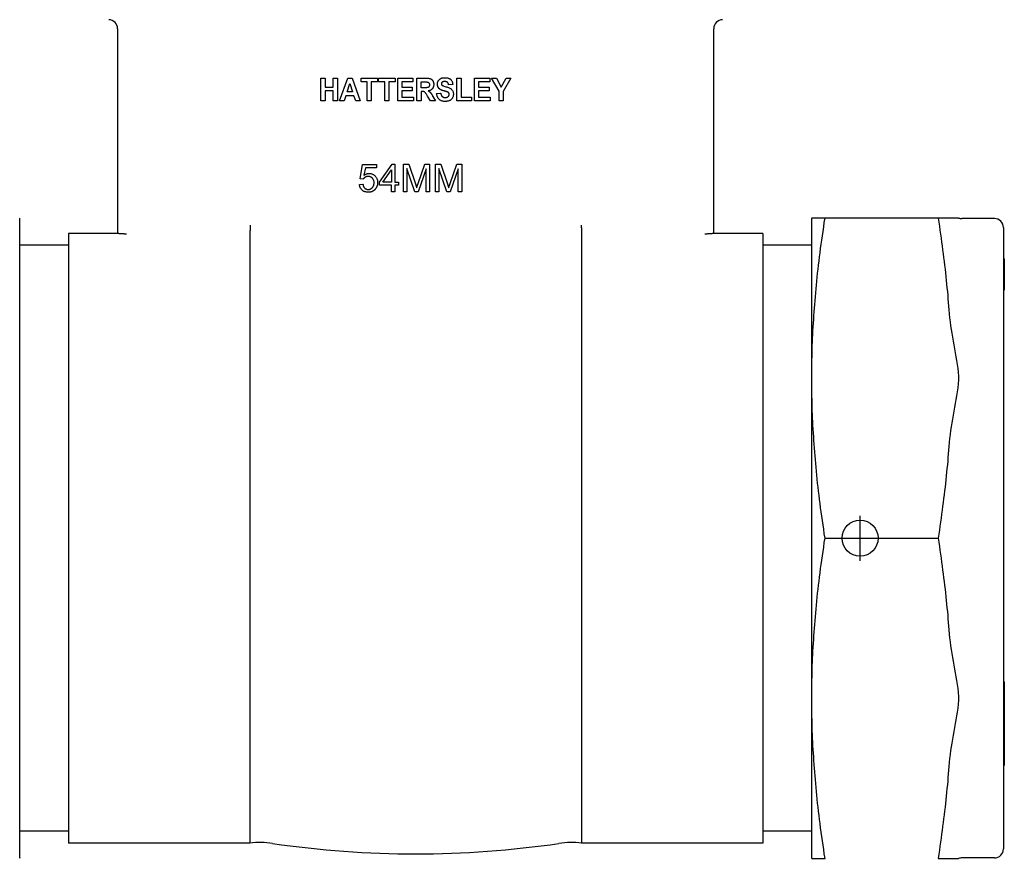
# Model space of a CAD drawing. Header units: millimetres. Extents: x 57 to 3778, y 24 to 492.
# Tile 2 of 16: x 246 to 355, y 173 to 266. Entities that reach past the tile are written whole.
import ezdxf

# ---------------------------------------------------------------- set-up
doc = ezdxf.new("R2010")
doc.units = ezdxf.units.MM
doc.layers.add('DETAIL', color=2, linetype='Continuous')
doc.layers.add('ORIGIN', color=6, linetype='Continuous')

msp = doc.modelspace()

# ---------------------------------------------------------------- linework, layer by layer
at = {"layer": 'DETAIL'}
for p, q in [((255.76, 266.45), (255.76, 266.45)), ((323.81, 266.45), (323.81, 266.45)), ((256.73, 265.45), (256.73, 243.67)), ((322.83, 243.67), (322.83, 265.45)), ((279.28, 257.44), (279.28, 259.98)), ((279.28, 259.98), (279.74, 259.98)), ((279.74, 259.98), (279.74, 258.98)), ((280.64, 259.98), (281.1, 259.98)), ((280.64, 258.98), (280.64, 259.98)), ((281.1, 259.98), (281.1, 257.44)), ((281.35, 257.44), (282.24, 259.98)), ((282.24, 259.98), (282.73, 259.98)), ((282.73, 259.98), (283.64, 257.44)), ((283.72, 259.98), (285.54, 259.98)), ((283.72, 259.55), (283.72, 259.98)), ((285.54, 259.98), (285.54, 259.55)), ((285.67, 259.98), (287.49, 259.98)), ((285.67, 259.55), (285.67, 259.98)), ((287.49, 259.98), (287.49, 259.55)), ((287.79, 257.44), (287.79, 259.98)), ((287.79, 259.98), (289.48, 259.98)), ((289.48, 259.98), (289.48, 259.55)), ((289.92, 257.44), (289.92, 259.98)), ((289.92, 259.98), (290.89, 259.98)), ((294.36, 257.44), (294.36, 259.96)), ((294.36, 259.96), (294.82, 259.96)), ((294.82, 259.96), (294.82, 257.87)), ((296.3, 257.44), (296.3, 259.98)), ((296.3, 259.98), (297.99, 259.98)), ((297.99, 259.98), (297.99, 259.55)), ((298.19, 259.98), (298.73, 259.98)), ((299.03, 258.51), (298.19, 259.98)), ((298.73, 259.98), (299.27, 258.97)), ((299.27, 258.97), (299.8, 259.98)), ((300.33, 259.98), (299.49, 258.5)), ((299.8, 259.98), (300.33, 259.98)), ((279.74, 258.98), (280.64, 258.98)), ((282.17, 258.45), (282.48, 259.39)), ((282.48, 259.39), (282.79, 258.45)), ((284.4, 259.55), (283.72, 259.55)), ((284.4, 257.44), (284.4, 259.55)), ((284.86, 259.55), (284.86, 257.44)), ((285.54, 259.55), (284.86, 259.55)), ((286.35, 259.55), (285.67, 259.55)), ((286.35, 257.44), (286.35, 259.55)), ((286.81, 259.55), (286.81, 257.44)), ((287.49, 259.55), (286.81, 259.55)), ((288.25, 259.55), (288.25, 258.99)), ((289.48, 259.55), (288.25, 259.55)), ((288.25, 258.99), (289.39, 258.99)), ((289.39, 258.99), (289.39, 258.56)), ((290.38, 259.55), (290.74, 259.55)), ((290.38, 258.91), (290.38, 259.55)), ((290.72, 258.91), (290.38, 258.91)), ((293.89, 259.25), (293.43, 259.23)), ((296.76, 259.55), (296.76, 258.99)), ((297.99, 259.55), (296.76, 259.55)), ((296.76, 258.99), (297.91, 258.99)), ((297.91, 258.99), (297.91, 258.56)), ((279.74, 258.55), (279.74, 257.44)), ((280.64, 258.55), (279.74, 258.55)), ((280.64, 257.44), (280.64, 258.55)), ((282.03, 258.02), (281.84, 257.44)), ((282.94, 258.02), (282.03, 258.02)), ((282.79, 258.45), (282.17, 258.45)), ((283.14, 257.44), (282.94, 258.02)), ((288.25, 258.56), (288.25, 257.87)), ((289.39, 258.56), (288.25, 258.56)), ((288.25, 257.87), (289.52, 257.87)), ((289.52, 257.87), (289.52, 257.44)), ((290.38, 258.5), (290.38, 257.44)), ((290.47, 258.5), (290.38, 258.5)), ((291.42, 257.44), (291.08, 257.99)), ((291.69, 257.94), (291.97, 257.44)), ((292.1, 258.27), (292.55, 258.32)), ((294.82, 257.87), (295.97, 257.87)), ((295.97, 257.87), (295.97, 257.44)), ((296.76, 258.56), (296.76, 257.87)), ((297.91, 258.56), (296.76, 258.56)), ((296.76, 257.87), (298.04, 257.87)), ((298.04, 257.87), (298.04, 257.44)), ((299.03, 257.44), (299.03, 258.51)), ((299.49, 258.5), (299.49, 257.44)), ((279.74, 257.44), (279.28, 257.44)), ((281.1, 257.44), (280.64, 257.44)), ((281.84, 257.44), (281.35, 257.44)), ((283.64, 257.44), (283.14, 257.44)), ((284.86, 257.44), (284.4, 257.44)), ((286.81, 257.44), (286.35, 257.44)), ((289.52, 257.44), (287.79, 257.44)), ((290.38, 257.44), (289.92, 257.44)), ((291.97, 257.44), (291.42, 257.44)), ((295.97, 257.44), (294.36, 257.44)), ((298.04, 257.44), (296.3, 257.44)), ((299.49, 257.44), (299.03, 257.44)), ((283.61, 248.81), (283.9, 250.38)), ((283.9, 250.38), (285.42, 250.38)), ((284.2, 250.02), (284.04, 249.21)), ((285.42, 250.02), (284.2, 250.02)), ((285.42, 250.38), (285.42, 250.02)), ((285.78, 248.45), (287.17, 250.42)), ((287.17, 250.42), (287.48, 250.42)), ((287.48, 250.42), (287.48, 248.45)), ((288.42, 247.37), (288.42, 250.42)), ((288.42, 250.42), (289.02, 250.42)), ((289.02, 250.42), (289.75, 248.26)), ((290.06, 248.3), (290.79, 250.42)), ((290.79, 250.42), (291.33, 250.42)), ((291.33, 250.42), (291.33, 247.37)), ((291.97, 247.37), (291.97, 250.42)), ((291.97, 250.42), (292.57, 250.42)), ((292.57, 250.42), (293.3, 248.26)), ((293.61, 248.3), (294.34, 250.42)), ((294.34, 250.42), (294.88, 250.42)), ((294.88, 250.42), (294.88, 247.37)), ((286.15, 248.45), (287.11, 249.82)), ((287.11, 249.82), (287.11, 248.45)), ((288.8, 249.97), (288.8, 247.37)), ((289.69, 247.37), (288.8, 249.97)), ((290.94, 249.92), (290.05, 247.37)), ((290.94, 247.37), (290.94, 249.92)), ((292.35, 249.97), (292.35, 247.37)), ((293.24, 247.37), (292.35, 249.97)), ((294.49, 249.92), (293.6, 247.37)), ((294.49, 247.37), (294.49, 249.92)), ((283.54, 248.17), (283.93, 248.2)), ((283.96, 248.77), (283.61, 248.81)), ((285.78, 248.1), (285.78, 248.45)), ((287.11, 248.1), (285.78, 248.1)), ((287.11, 248.45), (286.15, 248.45)), ((287.11, 247.37), (287.11, 248.1)), ((287.48, 248.45), (287.89, 248.45)), ((287.48, 248.1), (287.48, 247.37)), ((287.89, 248.1), (287.48, 248.1)), ((287.89, 248.45), (287.89, 248.1)), ((287.48, 247.37), (287.11, 247.37)), ((288.8, 247.37), (288.42, 247.37)), ((290.05, 247.37), (289.69, 247.37)), ((291.33, 247.37), (290.94, 247.37)), ((292.35, 247.37), (291.97, 247.37)), ((293.6, 247.37), (293.24, 247.37)), ((294.88, 247.37), (294.49, 247.37)), ((245.89, 244.41), (245.87, 244.45)), ((245.89, 173.5), (245.89, 244.41)), ((256.73, 243.67), (256.73, 242.75)), ((322.83, 242.75), (322.83, 243.67)), ((333.68, 244.41), (333.7, 244.45)), ((333.68, 244.41), (333.68, 173.5)), ((335.17, 244.45), (333.7, 244.45)), ((347.71, 244.45), (335.17, 244.45)), ((348.9, 244.45), (347.71, 244.45)), ((349.96, 244.45), (348.9, 244.45)), ((353.95, 244.4), (350.35, 244.4)), ((251.28, 242.75), (251.28, 175.15)), ((256.73, 242.75), (251.28, 242.75)), ((271.38, 242.67), (271.38, 175.15)), ((271.38, 242.67), (271.38, 242.67)), ((308.18, 242.67), (308.18, 175.15)), ((308.18, 242.67), (308.18, 242.67)), ((328.28, 242.75), (322.83, 242.75)), ((328.28, 242.75), (328.28, 175.15)), ((354.95, 243.4), (354.95, 174.5)), ((251.28, 241.45), (245.89, 241.45)), ((333.68, 241.45), (328.28, 241.45)), ((354.95, 239.92), (355.05, 239.92)), ((354.95, 239.85), (355.05, 239.85)), ((354.95, 239.74), (355.05, 239.74)), ((354.95, 239.7), (355.05, 239.7)), ((354.95, 239.67), (355.05, 239.67)), ((354.95, 239.52), (355.05, 239.52)), ((354.95, 239.48), (355.05, 239.48)), ((355.05, 239.85), (355.05, 239.92)), ((355.05, 239.74), (355.05, 239.85)), ((355.05, 239.7), (355.05, 239.74)), ((355.05, 239.67), (355.05, 239.7)), ((355.05, 239.52), (355.05, 239.67)), ((355.05, 239.48), (355.05, 239.52)), ((355.05, 238.59), (355.05, 239.48)), ((354.95, 238.59), (355.05, 238.59)), ((354.95, 238.24), (355.05, 238.24)), ((355.05, 238.24), (355.05, 238.59)), ((355.05, 236.49), (355.05, 238.24)), ((354.95, 236.49), (355.05, 236.49)), ((354.95, 236.48), (355.05, 236.48)), ((355.05, 236.48), (355.05, 236.49)), ((335.17, 208.95), (347.71, 208.95)), ((354.95, 193.03), (355.05, 193.03)), ((355.05, 191.2), (355.05, 193.03)), ((354.95, 191.2), (355.05, 191.2)), ((355.05, 190.78), (355.05, 191.2)), ((354.95, 190.78), (355.05, 190.78)), ((355.05, 189.4), (355.05, 190.78)), ((354.95, 189.4), (355.05, 189.4)), ((354.95, 188.93), (355.05, 188.93)), ((355.05, 188.93), (355.05, 189.4)), ((355.05, 188.62), (355.05, 188.93)), ((354.95, 188.62), (355.05, 188.62)), ((354.95, 188.23), (355.05, 188.23)), ((355.05, 188.23), (355.05, 188.62)), ((355.05, 186.98), (355.05, 188.23)), ((354.95, 186.98), (355.05, 186.98)), ((355.05, 186.55), (355.05, 186.98)), ((354.95, 186.55), (355.05, 186.55)), ((354.95, 185.99), (355.05, 185.99)), ((354.95, 185.79), (355.05, 185.79)), ((355.05, 185.99), (355.05, 186.55)), ((355.05, 185.79), (355.05, 185.99)), ((355.05, 184.99), (355.05, 185.79)), ((354.95, 184.97), (355.05, 184.97)), ((354.95, 184.69), (355.05, 184.69)), ((355.05, 184.97), (355.05, 184.99)), ((355.05, 184.69), (355.05, 184.97)), ((355.05, 183.8), (355.05, 184.69)), ((354.95, 183.8), (355.05, 183.8)), ((251.28, 176.45), (245.89, 176.45)), ((333.68, 176.45), (328.28, 176.45)), ((271.38, 175.15), (251.28, 175.15)), ((328.28, 175.15), (308.18, 175.15)), ((245.89, 173.5), (245.87, 173.45)), ((333.68, 173.5), (333.7, 173.45)), ((333.7, 173.45), (335.17, 173.45)), ((347.71, 173.45), (348.9, 173.45)), ((348.9, 173.45), (349.96, 173.45)), ((353.95, 173.5), (350.35, 173.5))]:
    msp.add_line(p, q, dxfattribs=at)
at = {"layer": 'DETAIL', "flags": 128}
for points in [[(290.89, 259.98), (290.97, 259.98), (291.06, 259.98), (291.13, 259.97), (291.2, 259.96), (291.27, 259.95), (291.32, 259.94), (291.37, 259.93), (291.42, 259.91), (291.46, 259.89), (291.5, 259.87), (291.53, 259.84), (291.57, 259.82), (291.6, 259.78), (291.63, 259.75), (291.66, 259.71), (291.68, 259.67), (291.71, 259.62), (291.73, 259.58), (291.74, 259.53), (291.76, 259.48), (291.77, 259.43), (291.78, 259.38), (291.78, 259.32), (291.78, 259.27)], [(292.19, 259.31), (292.19, 259.36), (292.19, 259.41), (292.2, 259.46), (292.21, 259.5), (292.22, 259.55), (292.24, 259.59), (292.26, 259.64), (292.29, 259.68), (292.31, 259.72), (292.34, 259.76), (292.37, 259.79), (292.41, 259.83), (292.44, 259.86), (292.48, 259.89), (292.52, 259.91), (292.57, 259.93), (292.62, 259.96), (292.67, 259.97), (292.72, 259.99), (292.77, 260), (292.83, 260.01), (292.89, 260.02), (292.95, 260.02), (293.02, 260.02)], [(293.02, 260.02), (293.09, 260.02), (293.16, 260.02), (293.22, 260.01), (293.28, 260), (293.34, 259.99), (293.4, 259.97), (293.45, 259.95), (293.5, 259.93), (293.54, 259.91), (293.59, 259.88), (293.63, 259.85), (293.67, 259.81), (293.7, 259.78), (293.73, 259.74), (293.76, 259.7), (293.79, 259.66), (293.81, 259.61), (293.83, 259.57), (293.85, 259.52), (293.86, 259.47), (293.88, 259.42), (293.88, 259.37), (293.89, 259.31), (293.89, 259.25)], [(291.31, 259.23), (291.31, 259.21), (291.3, 259.18), (291.3, 259.15), (291.3, 259.13), (291.29, 259.11), (291.28, 259.08), (291.27, 259.06), (291.26, 259.04), (291.25, 259.03), (291.24, 259.01), (291.22, 258.99), (291.21, 258.98), (291.19, 258.97), (291.17, 258.95), (291.15, 258.95), (291.13, 258.94), (291.11, 258.93), (291.07, 258.92), (291.03, 258.92), (290.99, 258.91), (290.93, 258.91), (290.87, 258.91), (290.8, 258.91), (290.72, 258.91)], [(290.74, 259.55), (290.76, 259.55), (290.78, 259.55), (290.8, 259.55), (290.82, 259.55), (290.84, 259.55), (290.86, 259.55), (290.88, 259.55), (290.9, 259.55), (290.92, 259.55), (290.93, 259.55), (290.95, 259.55), (290.96, 259.55), (290.97, 259.55), (290.99, 259.55), (291, 259.55), (291.01, 259.55), (291.02, 259.55), (291.03, 259.55), (291.04, 259.55), (291.05, 259.54), (291.06, 259.54), (291.06, 259.54), (291.07, 259.54), (291.07, 259.54)], [(291.07, 259.54), (291.09, 259.54), (291.11, 259.53), (291.13, 259.53), (291.14, 259.52), (291.16, 259.51), (291.17, 259.51), (291.19, 259.5), (291.2, 259.49), (291.21, 259.48), (291.22, 259.47), (291.23, 259.45), (291.25, 259.44), (291.26, 259.43), (291.26, 259.41), (291.27, 259.4), (291.28, 259.38), (291.29, 259.37), (291.29, 259.35), (291.3, 259.33), (291.3, 259.31), (291.3, 259.3), (291.31, 259.28), (291.31, 259.26), (291.31, 259.23)], [(291.78, 259.27), (291.78, 259.22), (291.78, 259.18), (291.77, 259.13), (291.77, 259.09), (291.76, 259.05), (291.75, 259.01), (291.73, 258.97), (291.72, 258.93), (291.7, 258.9), (291.68, 258.86), (291.66, 258.83), (291.63, 258.8), (291.61, 258.77), (291.58, 258.74), (291.55, 258.71), (291.52, 258.69), (291.48, 258.66), (291.44, 258.64), (291.41, 258.63), (291.37, 258.61), (291.32, 258.59), (291.28, 258.58), (291.23, 258.57), (291.18, 258.56)], [(292.4, 258.8), (292.38, 258.82), (292.36, 258.84), (292.35, 258.86), (292.33, 258.88), (292.32, 258.9), (292.31, 258.92), (292.29, 258.93), (292.28, 258.95), (292.27, 258.97), (292.26, 258.99), (292.25, 259.02), (292.24, 259.04), (292.23, 259.06), (292.22, 259.08), (292.22, 259.1), (292.21, 259.12), (292.2, 259.15), (292.2, 259.17), (292.2, 259.19), (292.19, 259.22), (292.19, 259.24), (292.19, 259.26), (292.19, 259.29), (292.19, 259.31)], [(292.92, 258.55), (292.89, 258.56), (292.86, 258.57), (292.83, 258.58), (292.8, 258.59), (292.77, 258.6), (292.75, 258.61), (292.72, 258.62), (292.69, 258.63), (292.67, 258.64), (292.65, 258.65), (292.62, 258.66), (292.6, 258.67), (292.58, 258.68), (292.56, 258.69), (292.54, 258.7), (292.52, 258.71), (292.5, 258.72), (292.49, 258.73), (292.47, 258.74), (292.45, 258.76), (292.44, 258.77), (292.42, 258.78), (292.41, 258.79), (292.4, 258.8)], [(292.7, 259.51), (292.7, 259.5), (292.69, 259.5), (292.68, 259.49), (292.68, 259.49), (292.67, 259.48), (292.67, 259.48), (292.66, 259.47), (292.66, 259.46), (292.66, 259.46), (292.65, 259.45), (292.65, 259.44), (292.65, 259.44), (292.64, 259.43), (292.64, 259.42), (292.64, 259.42), (292.64, 259.41), (292.63, 259.4), (292.63, 259.4), (292.63, 259.39), (292.63, 259.38), (292.63, 259.37), (292.63, 259.37), (292.63, 259.36), (292.63, 259.35)], [(292.63, 259.35), (292.63, 259.34), (292.63, 259.33), (292.63, 259.33), (292.63, 259.32), (292.63, 259.31), (292.63, 259.31), (292.63, 259.3), (292.64, 259.29), (292.64, 259.29), (292.64, 259.28), (292.64, 259.27), (292.64, 259.27), (292.65, 259.26), (292.65, 259.25), (292.65, 259.25), (292.66, 259.24), (292.66, 259.23), (292.67, 259.23), (292.67, 259.22), (292.67, 259.22), (292.68, 259.21), (292.68, 259.21), (292.69, 259.2), (292.7, 259.19)], [(293.01, 259.6), (293, 259.6), (292.98, 259.6), (292.97, 259.6), (292.95, 259.6), (292.93, 259.59), (292.92, 259.59), (292.91, 259.59), (292.89, 259.59), (292.88, 259.59), (292.86, 259.58), (292.85, 259.58), (292.84, 259.58), (292.82, 259.57), (292.81, 259.57), (292.8, 259.56), (292.79, 259.56), (292.77, 259.55), (292.76, 259.55), (292.75, 259.54), (292.74, 259.54), (292.73, 259.53), (292.72, 259.52), (292.71, 259.52), (292.7, 259.51)], [(292.7, 259.19), (292.73, 259.17), (292.78, 259.14), (292.85, 259.11), (292.92, 259.08), (293.01, 259.05), (293.12, 259.02), (293.23, 259), (293.32, 258.97), (293.41, 258.94), (293.49, 258.9), (293.56, 258.87), (293.62, 258.84), (293.67, 258.81), (293.72, 258.77), (293.76, 258.73), (293.8, 258.69), (293.84, 258.64), (293.87, 258.59), (293.9, 258.53), (293.92, 258.47), (293.94, 258.4), (293.95, 258.33), (293.96, 258.26), (293.96, 258.18)], [(293.43, 259.23), (293.43, 259.26), (293.42, 259.29), (293.41, 259.32), (293.41, 259.35), (293.4, 259.37), (293.39, 259.4), (293.38, 259.42), (293.36, 259.44), (293.35, 259.46), (293.34, 259.48), (293.32, 259.5), (293.31, 259.51), (293.29, 259.53), (293.27, 259.54), (293.25, 259.55), (293.23, 259.56), (293.21, 259.57), (293.18, 259.58), (293.16, 259.58), (293.13, 259.59), (293.11, 259.59), (293.08, 259.6), (293.05, 259.6), (293.01, 259.6)], [(291.08, 257.99), (291.04, 258.06), (291, 258.13), (290.97, 258.19), (290.93, 258.24), (290.91, 258.28), (290.88, 258.31), (290.86, 258.34), (290.84, 258.37), (290.82, 258.38), (290.81, 258.4), (290.79, 258.42), (290.77, 258.43), (290.76, 258.44), (290.74, 258.45), (290.72, 258.46), (290.7, 258.47), (290.68, 258.48), (290.66, 258.48), (290.63, 258.49), (290.61, 258.49), (290.58, 258.5), (290.54, 258.5), (290.51, 258.5), (290.47, 258.5)], [(291.18, 258.56), (291.21, 258.54), (291.23, 258.53), (291.25, 258.51), (291.28, 258.49), (291.3, 258.48), (291.32, 258.46), (291.34, 258.44), (291.36, 258.42), (291.38, 258.4), (291.39, 258.39), (291.41, 258.37), (291.43, 258.35), (291.45, 258.33), (291.46, 258.3), (291.48, 258.28), (291.5, 258.25), (291.52, 258.22), (291.54, 258.19), (291.57, 258.15), (291.59, 258.11), (291.61, 258.07), (291.64, 258.03), (291.66, 257.98), (291.69, 257.94)], [(293.05, 257.4), (292.98, 257.4), (292.91, 257.4), (292.84, 257.41), (292.78, 257.42), (292.72, 257.43), (292.66, 257.45), (292.61, 257.47), (292.56, 257.49), (292.51, 257.52), (292.46, 257.55), (292.42, 257.58), (292.38, 257.62), (292.34, 257.66), (292.31, 257.7), (292.28, 257.74), (292.25, 257.79), (292.22, 257.84), (292.19, 257.89), (292.17, 257.95), (292.15, 258.01), (292.14, 258.07), (292.12, 258.13), (292.11, 258.2), (292.1, 258.27)], [(292.55, 258.32), (292.56, 258.28), (292.57, 258.24), (292.58, 258.2), (292.59, 258.16), (292.6, 258.13), (292.61, 258.1), (292.63, 258.07), (292.64, 258.04), (292.66, 258.01), (292.68, 257.99), (292.7, 257.97), (292.72, 257.95), (292.74, 257.93), (292.76, 257.91), (292.78, 257.9), (292.81, 257.88), (292.83, 257.87), (292.86, 257.86), (292.89, 257.85), (292.92, 257.84), (292.95, 257.84), (292.98, 257.83), (293.02, 257.83), (293.05, 257.83)], [(293.29, 258.44), (293.28, 258.45), (293.27, 258.45), (293.26, 258.45), (293.25, 258.45), (293.24, 258.46), (293.23, 258.46), (293.22, 258.47), (293.21, 258.47), (293.2, 258.47), (293.18, 258.48), (293.17, 258.48), (293.15, 258.49), (293.14, 258.49), (293.12, 258.5), (293.1, 258.5), (293.09, 258.51), (293.07, 258.51), (293.05, 258.52), (293.03, 258.52), (293.01, 258.53), (292.99, 258.53), (292.96, 258.54), (292.94, 258.55), (292.92, 258.55)], [(293.96, 258.18), (293.96, 258.13), (293.95, 258.07), (293.94, 258.02), (293.93, 257.97), (293.92, 257.92), (293.9, 257.87), (293.88, 257.82), (293.85, 257.77), (293.82, 257.73), (293.79, 257.68), (293.76, 257.64), (293.72, 257.61), (293.68, 257.57), (293.64, 257.54), (293.59, 257.51), (293.54, 257.49), (293.49, 257.47), (293.44, 257.45), (293.38, 257.43), (293.32, 257.42), (293.25, 257.41), (293.19, 257.4), (293.12, 257.4), (293.05, 257.4)], [(293.05, 257.83), (293.09, 257.83), (293.12, 257.83), (293.15, 257.84), (293.19, 257.84), (293.22, 257.85), (293.25, 257.86), (293.27, 257.86), (293.3, 257.88), (293.32, 257.89), (293.34, 257.9), (293.37, 257.92), (293.39, 257.93), (293.4, 257.95), (293.42, 257.97), (293.44, 257.99), (293.45, 258.01), (293.46, 258.03), (293.47, 258.05), (293.48, 258.07), (293.49, 258.09), (293.49, 258.11), (293.5, 258.13), (293.5, 258.16), (293.5, 258.18)], [(293.5, 258.18), (293.5, 258.19), (293.5, 258.21), (293.5, 258.22), (293.49, 258.24), (293.49, 258.25), (293.49, 258.26), (293.48, 258.28), (293.48, 258.29), (293.47, 258.3), (293.47, 258.31), (293.46, 258.32), (293.45, 258.33), (293.44, 258.34), (293.43, 258.35), (293.42, 258.36), (293.41, 258.37), (293.4, 258.38), (293.39, 258.39), (293.37, 258.4), (293.36, 258.41), (293.34, 258.42), (293.32, 258.43), (293.31, 258.44), (293.29, 258.44)], [(284.51, 249.07), (284.48, 249.07), (284.45, 249.06), (284.42, 249.06), (284.4, 249.06), (284.37, 249.05), (284.34, 249.05), (284.31, 249.04), (284.29, 249.03), (284.26, 249.02), (284.24, 249.01), (284.21, 249), (284.19, 248.98), (284.16, 248.97), (284.14, 248.95), (284.12, 248.94), (284.1, 248.92), (284.08, 248.91), (284.06, 248.89), (284.04, 248.87), (284.02, 248.85), (284, 248.83), (283.99, 248.81), (283.97, 248.79), (283.96, 248.77)], [(284.04, 249.21), (284.06, 249.22), (284.08, 249.24), (284.11, 249.25), (284.13, 249.26), (284.15, 249.28), (284.18, 249.29), (284.2, 249.3), (284.22, 249.31), (284.25, 249.32), (284.27, 249.33), (284.29, 249.34), (284.32, 249.35), (284.34, 249.36), (284.37, 249.36), (284.39, 249.37), (284.41, 249.37), (284.44, 249.38), (284.46, 249.38), (284.49, 249.39), (284.51, 249.39), (284.54, 249.39), (284.56, 249.39), (284.59, 249.4), (284.61, 249.4)], [(285.16, 248.37), (285.16, 248.43), (285.16, 248.48), (285.15, 248.53), (285.14, 248.57), (285.13, 248.62), (285.12, 248.66), (285.1, 248.7), (285.08, 248.74), (285.06, 248.78), (285.04, 248.81), (285.01, 248.85), (284.99, 248.88), (284.95, 248.91), (284.92, 248.94), (284.89, 248.96), (284.85, 248.98), (284.82, 249), (284.78, 249.02), (284.74, 249.03), (284.7, 249.05), (284.65, 249.05), (284.61, 249.06), (284.56, 249.06), (284.51, 249.07)], [(284.61, 249.4), (284.68, 249.39), (284.74, 249.39), (284.81, 249.38), (284.87, 249.37), (284.92, 249.35), (284.98, 249.33), (285.04, 249.3), (285.09, 249.27), (285.14, 249.24), (285.19, 249.2), (285.24, 249.16), (285.29, 249.12), (285.33, 249.07), (285.37, 249.02), (285.41, 248.97), (285.44, 248.92), (285.47, 248.86), (285.49, 248.8), (285.51, 248.74), (285.53, 248.68), (285.54, 248.62), (285.55, 248.55), (285.56, 248.48), (285.56, 248.41)], [(284.52, 247.32), (284.45, 247.32), (284.39, 247.33), (284.32, 247.33), (284.26, 247.35), (284.2, 247.36), (284.14, 247.38), (284.09, 247.4), (284.03, 247.42), (283.98, 247.45), (283.93, 247.48), (283.89, 247.52), (283.84, 247.55), (283.8, 247.59), (283.76, 247.63), (283.72, 247.68), (283.69, 247.72), (283.66, 247.77), (283.63, 247.82), (283.61, 247.88), (283.59, 247.93), (283.57, 247.99), (283.56, 248.05), (283.55, 248.11), (283.54, 248.17)], [(283.93, 248.2), (283.94, 248.16), (283.95, 248.11), (283.96, 248.07), (283.97, 248.03), (283.99, 247.99), (284, 247.95), (284.02, 247.92), (284.04, 247.88), (284.06, 247.85), (284.08, 247.82), (284.11, 247.8), (284.13, 247.77), (284.16, 247.75), (284.19, 247.73), (284.22, 247.71), (284.25, 247.69), (284.28, 247.68), (284.31, 247.66), (284.34, 247.65), (284.38, 247.64), (284.41, 247.64), (284.44, 247.63), (284.48, 247.63), (284.52, 247.63)], [(284.52, 247.63), (284.56, 247.63), (284.61, 247.63), (284.65, 247.64), (284.69, 247.65), (284.73, 247.66), (284.77, 247.68), (284.81, 247.7), (284.84, 247.72), (284.88, 247.74), (284.91, 247.77), (284.95, 247.8), (284.98, 247.83), (285.01, 247.87), (285.03, 247.9), (285.06, 247.94), (285.08, 247.98), (285.1, 248.02), (285.12, 248.07), (285.13, 248.12), (285.14, 248.16), (285.15, 248.21), (285.16, 248.26), (285.16, 248.32), (285.16, 248.37)], [(285.56, 248.41), (285.56, 248.37), (285.56, 248.34), (285.56, 248.31), (285.55, 248.27), (285.55, 248.24), (285.55, 248.21), (285.54, 248.17), (285.53, 248.14), (285.53, 248.11), (285.52, 248.08), (285.51, 248.05), (285.5, 248.02), (285.49, 247.99), (285.48, 247.96), (285.47, 247.93), (285.45, 247.9), (285.44, 247.88), (285.43, 247.85), (285.41, 247.82), (285.39, 247.79), (285.38, 247.77), (285.36, 247.74), (285.34, 247.71), (285.32, 247.69)], [(289.75, 248.26), (289.75, 248.24), (289.76, 248.21), (289.77, 248.19), (289.78, 248.16), (289.79, 248.14), (289.79, 248.12), (289.8, 248.1), (289.81, 248.08), (289.81, 248.06), (289.82, 248.04), (289.83, 248.02), (289.83, 248), (289.84, 247.98), (289.84, 247.96), (289.85, 247.94), (289.86, 247.93), (289.86, 247.91), (289.87, 247.89), (289.87, 247.88), (289.88, 247.86), (289.88, 247.85), (289.88, 247.84), (289.89, 247.82), (289.89, 247.81)], [(289.89, 247.81), (289.9, 247.82), (289.9, 247.84), (289.91, 247.85), (289.91, 247.87), (289.92, 247.89), (289.92, 247.9), (289.93, 247.92), (289.93, 247.94), (289.94, 247.96), (289.95, 247.98), (289.95, 247.99), (289.96, 248.02), (289.97, 248.04), (289.97, 248.06), (289.98, 248.08), (289.99, 248.1), (290, 248.12), (290, 248.15), (290.01, 248.17), (290.02, 248.2), (290.03, 248.22), (290.04, 248.25), (290.05, 248.27), (290.06, 248.3)], [(293.3, 248.26), (293.3, 248.24), (293.31, 248.21), (293.32, 248.19), (293.33, 248.16), (293.34, 248.14), (293.34, 248.12), (293.35, 248.1), (293.36, 248.08), (293.36, 248.06), (293.37, 248.04), (293.38, 248.02), (293.38, 248), (293.39, 247.98), (293.39, 247.96), (293.4, 247.94), (293.41, 247.93), (293.41, 247.91), (293.42, 247.89), (293.42, 247.88), (293.43, 247.86), (293.43, 247.85), (293.43, 247.84), (293.44, 247.82), (293.44, 247.81)], [(293.44, 247.81), (293.45, 247.82), (293.45, 247.84), (293.46, 247.85), (293.46, 247.87), (293.47, 247.89), (293.47, 247.9), (293.48, 247.92), (293.48, 247.94), (293.49, 247.96), (293.5, 247.98), (293.5, 247.99), (293.51, 248.02), (293.52, 248.04), (293.52, 248.06), (293.53, 248.08), (293.54, 248.1), (293.55, 248.12), (293.55, 248.15), (293.56, 248.17), (293.57, 248.2), (293.58, 248.22), (293.59, 248.25), (293.6, 248.27), (293.61, 248.3)], [(285.32, 247.69), (285.3, 247.66), (285.27, 247.63), (285.24, 247.6), (285.22, 247.58), (285.19, 247.55), (285.16, 247.53), (285.13, 247.51), (285.1, 247.48), (285.07, 247.46), (285.04, 247.45), (285.01, 247.43), (284.97, 247.41), (284.94, 247.4), (284.91, 247.38), (284.87, 247.37), (284.83, 247.36), (284.8, 247.35), (284.76, 247.34), (284.72, 247.34), (284.68, 247.33), (284.64, 247.33), (284.6, 247.32), (284.56, 247.32), (284.52, 247.32)], [(271.44, 243.67), (271.44, 243.6), (271.43, 243.54), (271.43, 243.48), (271.43, 243.42), (271.42, 243.36), (271.42, 243.3), (271.42, 243.24), (271.41, 243.19), (271.41, 243.13), (271.41, 243.08), (271.4, 243.03), (271.4, 242.98), (271.4, 242.94), (271.4, 242.9), (271.4, 242.86), (271.39, 242.82), (271.39, 242.79), (271.39, 242.76), (271.39, 242.74), (271.39, 242.72), (271.39, 242.7), (271.39, 242.68), (271.39, 242.67), (271.38, 242.67)], [(308.13, 243.67), (308.13, 243.6), (308.14, 243.54), (308.14, 243.48), (308.14, 243.42), (308.15, 243.36), (308.15, 243.3), (308.15, 243.24), (308.16, 243.19), (308.16, 243.13), (308.16, 243.08), (308.17, 243.03), (308.17, 242.98), (308.17, 242.94), (308.17, 242.9), (308.17, 242.86), (308.18, 242.82), (308.18, 242.79), (308.18, 242.76), (308.18, 242.74), (308.18, 242.72), (308.18, 242.7), (308.18, 242.68), (308.18, 242.67), (308.18, 242.67)], [(335.17, 208.95), (335.09, 209.45), (335.02, 209.94), (334.95, 210.43), (334.88, 210.91), (334.81, 211.39), (334.75, 211.86), (334.68, 212.33), (334.62, 212.8), (334.57, 213.26), (334.51, 213.71), (334.46, 214.17), (334.4, 214.62), (334.35, 215.06), (334.31, 215.51), (334.26, 215.95), (334.22, 216.38), (334.18, 216.82), (334.14, 217.25), (334.1, 217.68), (334.06, 218.1), (334.03, 218.53), (333.99, 218.95), (333.96, 219.37), (333.93, 219.79), (333.91, 220.2), (333.88, 220.62), (333.86, 221.03), (333.83, 221.44), (333.81, 221.85), (333.79, 222.26), (333.78, 222.67), (333.76, 223.08), (333.75, 223.48), (333.74, 223.89), (333.73, 224.29), (333.72, 224.69), (333.71, 225.1), (333.7, 225.5), (333.7, 225.9), (333.7, 226.3), (333.7, 226.7), (333.7, 227.11), (333.7, 227.51), (333.7, 227.91), (333.71, 228.31), (333.72, 228.72), (333.73, 229.12), (333.74, 229.52), (333.75, 229.93), (333.76, 230.33), (333.78, 230.74), (333.79, 231.15), (333.81, 231.56), (333.83, 231.97), (333.86, 232.38), (333.88, 232.79), (333.91, 233.21), (333.93, 233.62), (333.96, 234.04), (333.99, 234.46), (334.03, 234.88), (334.06, 235.31), (334.1, 235.73), (334.14, 236.16), (334.18, 236.59), (334.22, 237.03), (334.26, 237.46), (334.31, 237.9), (334.35, 238.35), (334.4, 238.79), (334.46, 239.24), (334.51, 239.7), (334.57, 240.15), (334.62, 240.61), (334.68, 241.08), (334.75, 241.55), (334.81, 242.02), (334.88, 242.5), (334.95, 242.98), (335.02, 243.47), (335.09, 243.96), (335.17, 244.45)], [(347.71, 244.45), (347.78, 244), (347.85, 243.55), (347.91, 243.11), (347.98, 242.67), (348.04, 242.23), (348.1, 241.79), (348.16, 241.36), (348.21, 240.92), (348.27, 240.5), (348.32, 240.07), (348.37, 239.64), (348.42, 239.22), (348.47, 238.8), (348.52, 238.38), (348.56, 237.97), (348.61, 237.55), (348.65, 237.14), (348.69, 236.73), (348.73, 236.31), (348.77, 235.91), (348.8, 235.5), (348.83, 235.09), (348.87, 234.69), (348.9, 234.28)], [(257.73, 242.67), (257.67, 242.67), (257.61, 242.68), (257.55, 242.68), (257.49, 242.68), (257.44, 242.69), (257.38, 242.69), (257.33, 242.7), (257.28, 242.7), (257.23, 242.7), (257.18, 242.7), (257.14, 242.71), (257.09, 242.71), (257.05, 242.71), (257.01, 242.72), (256.96, 242.72), (256.92, 242.72), (256.88, 242.73), (256.85, 242.73), (256.81, 242.73), (256.79, 242.74), (256.76, 242.74), (256.75, 242.74), (256.74, 242.75), (256.73, 242.75)], [(322.83, 242.75), (322.83, 242.75), (322.82, 242.74), (322.81, 242.74), (322.79, 242.74), (322.76, 242.73), (322.73, 242.73), (322.7, 242.73), (322.66, 242.73), (322.62, 242.72), (322.58, 242.72), (322.53, 242.72), (322.49, 242.71), (322.44, 242.71), (322.4, 242.71), (322.35, 242.7), (322.3, 242.7), (322.25, 242.7), (322.19, 242.69), (322.14, 242.69), (322.08, 242.68), (322.02, 242.68), (321.96, 242.68), (321.9, 242.67), (321.83, 242.67)], [(348.9, 234.28), (348.94, 233.83), (348.98, 233.39), (349.03, 232.95), (349.09, 232.51), (349.15, 232.1), (349.22, 231.68), (349.29, 231.24), (349.37, 230.8), (349.44, 230.38), (349.52, 229.94), (349.6, 229.52), (349.68, 229.08), (349.75, 228.66), (349.82, 228.23), (349.88, 227.79), (349.93, 227.35), (349.96, 226.91), (349.96, 226.5), (349.93, 226.06), (349.88, 225.62), (349.82, 225.18), (349.75, 224.75), (349.68, 224.33), (349.6, 223.89), (349.52, 223.47), (349.44, 223.03), (349.37, 222.61), (349.29, 222.17), (349.22, 221.73), (349.15, 221.31), (349.09, 220.9), (349.03, 220.46), (348.98, 220.02), (348.94, 219.58), (348.9, 219.13)], [(348.9, 219.13), (348.87, 218.72), (348.83, 218.32), (348.8, 217.91), (348.77, 217.5), (348.73, 217.1), (348.69, 216.68), (348.65, 216.27), (348.61, 215.86), (348.56, 215.44), (348.52, 215.03), (348.47, 214.61), (348.42, 214.19), (348.37, 213.77), (348.32, 213.34), (348.27, 212.91), (348.21, 212.49), (348.16, 212.05), (348.1, 211.62), (348.04, 211.18), (347.98, 210.74), (347.91, 210.3), (347.85, 209.86), (347.78, 209.41), (347.71, 208.95)], [(335.17, 173.45), (335.09, 173.95), (335.02, 174.44), (334.95, 174.93), (334.88, 175.41), (334.81, 175.89), (334.75, 176.36), (334.68, 176.83), (334.62, 177.3), (334.57, 177.76), (334.51, 178.21), (334.46, 178.67), (334.4, 179.12), (334.35, 179.56), (334.31, 180.01), (334.26, 180.45), (334.22, 180.88), (334.18, 181.32), (334.14, 181.75), (334.1, 182.18), (334.06, 182.6), (334.03, 183.03), (333.99, 183.45), (333.96, 183.87), (333.93, 184.29), (333.91, 184.7), (333.88, 185.12), (333.86, 185.53), (333.83, 185.94), (333.81, 186.35), (333.79, 186.76), (333.78, 187.17), (333.76, 187.58), (333.75, 187.98), (333.74, 188.39), (333.73, 188.79), (333.72, 189.19), (333.71, 189.6), (333.7, 190), (333.7, 190.4), (333.7, 190.8), (333.7, 191.2), (333.7, 191.61), (333.7, 192.01), (333.7, 192.41), (333.71, 192.81), (333.72, 193.22), (333.73, 193.62), (333.74, 194.02), (333.75, 194.43), (333.76, 194.83), (333.78, 195.24), (333.79, 195.65), (333.81, 196.06), (333.83, 196.47), (333.86, 196.88), (333.88, 197.29), (333.91, 197.71), (333.93, 198.12), (333.96, 198.54), (333.99, 198.96), (334.03, 199.38), (334.06, 199.81), (334.1, 200.23), (334.14, 200.66), (334.18, 201.09), (334.22, 201.53), (334.26, 201.96), (334.31, 202.4), (334.35, 202.85), (334.4, 203.29), (334.46, 203.74), (334.51, 204.2), (334.57, 204.65), (334.62, 205.11), (334.68, 205.58), (334.75, 206.05), (334.81, 206.52), (334.88, 207), (334.95, 207.48), (335.02, 207.97), (335.09, 208.46), (335.17, 208.95)], [(347.71, 208.95), (347.78, 208.5), (347.85, 208.05), (347.91, 207.61), (347.98, 207.17), (348.04, 206.73), (348.1, 206.29), (348.16, 205.86), (348.21, 205.42), (348.27, 205), (348.32, 204.57), (348.37, 204.14), (348.42, 203.72), (348.47, 203.3), (348.52, 202.88), (348.56, 202.47), (348.61, 202.05), (348.65, 201.64), (348.69, 201.23), (348.73, 200.81), (348.77, 200.41), (348.8, 200), (348.83, 199.59), (348.87, 199.19), (348.9, 198.78)], [(348.9, 198.78), (348.94, 198.33), (348.98, 197.89), (349.03, 197.45), (349.09, 197.01), (349.15, 196.6), (349.22, 196.18), (349.29, 195.74), (349.37, 195.3), (349.44, 194.88), (349.52, 194.44), (349.6, 194.02), (349.68, 193.58), (349.75, 193.16), (349.82, 192.73), (349.88, 192.29), (349.93, 191.85), (349.96, 191.41), (349.96, 191), (349.93, 190.56), (349.88, 190.12), (349.82, 189.68), (349.75, 189.25), (349.68, 188.83), (349.6, 188.39), (349.52, 187.97), (349.44, 187.53), (349.37, 187.11), (349.29, 186.67), (349.22, 186.23), (349.15, 185.81), (349.09, 185.4), (349.03, 184.96), (348.98, 184.52), (348.94, 184.08), (348.9, 183.63)], [(348.9, 183.63), (348.87, 183.22), (348.83, 182.82), (348.8, 182.41), (348.77, 182), (348.73, 181.6), (348.69, 181.18), (348.65, 180.77), (348.61, 180.36), (348.56, 179.94), (348.52, 179.53), (348.47, 179.11), (348.42, 178.69), (348.37, 178.27), (348.32, 177.84), (348.27, 177.41), (348.21, 176.99), (348.16, 176.55), (348.1, 176.12), (348.04, 175.68), (347.98, 175.24), (347.91, 174.8), (347.85, 174.36), (347.78, 173.91), (347.71, 173.45)]]:
    msp.add_lwpolyline(points, dxfattribs=at)
at = {"layer": 'DETAIL'}
for centre, radius, start, end in [((255.73, 265.45), 1, 0, 88.4621), ((323.83, 265.45), 1, 91.5379, 180), ((350.35, 245.9), 1.5, 255.1649, 270), ((353.95, 243.4), 1, 0, 90), ((272.46, 165.21), 10, 81.6976, 96.155), ((289.78, 283.95), 110, 261.6976, 278.3024), ((307.11, 165.21), 10, 83.845, 98.3024), ((353.95, 174.5), 1, 270, 0), ((350.35, 172), 1.5, 90, 104.8351)]:
    msp.add_arc(centre, radius, start, end, dxfattribs=at)
at = {"layer": 'ORIGIN'}
msp.add_line((339.05, 206.45), (339.05, 211.45), dxfattribs=at)
msp.add_circle((339.05, 208.95), 2, dxfattribs=at)

doc.saveas('drawing.dxf')
